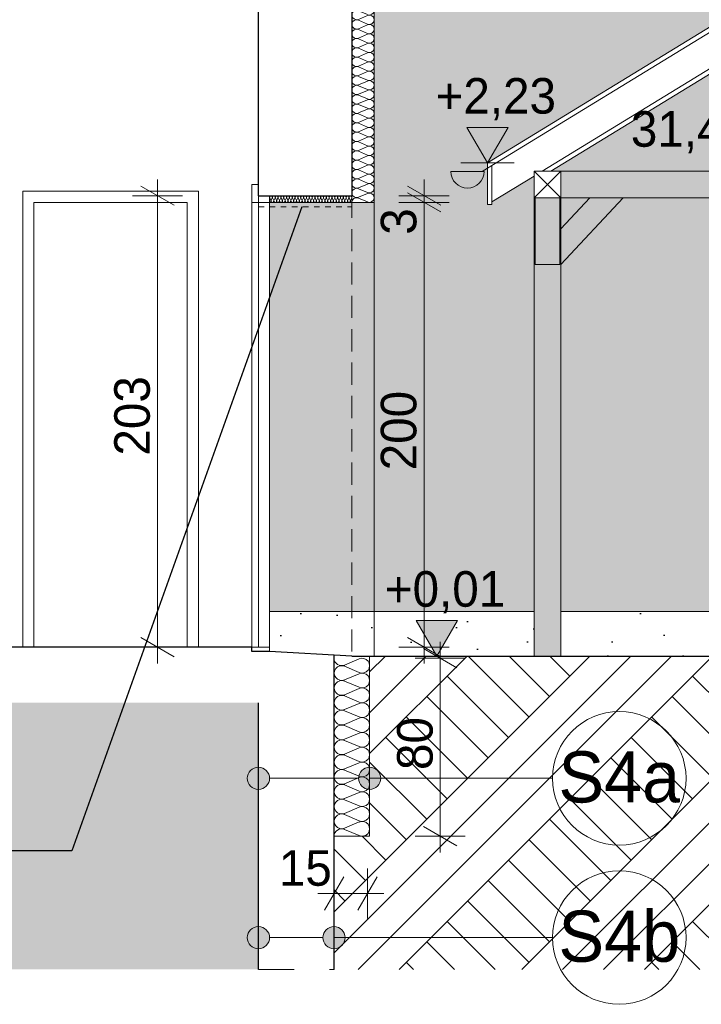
# Model space of a CAD drawing. Extents: x -547885 to -186295, y -25370 to 156194.
# Tile 14 of 256: x -529473 to -526408, y -13885 to -9458. Entities that reach past the tile are written whole.
import ezdxf

# ---------------------------------------------------------------- set-up
doc = ezdxf.new("R2010")
doc.units = 0
doc.header["$MEASUREMENT"] = 0
for name, pattern in [('Hidden Line', [50, 25, -25]), ('Krawędzie ukryte', [150, 100, -50]), ('Przerywana', [320, 160, -160])]:
    doc.linetypes.add(name, pattern=pattern)
for name, color, linetype, lineweight in [('Arch drzwi_Nr_Pióra__10', 134, 'Continuous', 18), ('Arch ocieplenie_Nr_Pióra__100', 2, 'Continuous', 13), ('Arch opisy_Nr_Pióra__1', 7, 'Continuous', 25), ('Arch opisy_Nr_Pióra__21', 7, 'Continuous', 9), ('Arch stropy_Nr_Pióra__1', 7, 'Continuous', 25), ('Arch stropy_Nr_Pióra__21', 7, 'Continuous', 9), ('Arch wykończenie_Nr_Pióra__21', 7, 'Continuous', 9), ('arch wypelnienia_Nr_Pióra__1', 7, 'Continuous', 25), ('arch wypelnienia_Nr_Pióra__18', 9, 'Continuous', 15), ('arch wypelnienia_Nr_Pióra__21', 7, 'Continuous', 9), ('INWENT KONST. DREWNIANA_Nr_Pióra__21', 7, 'Continuous', 9), ('INWENT OPISY_Nr_Pióra__21', 7, 'Continuous', 9), ('INWENT RURY SPUSTOWE_Nr_Pióra__21', 7, 'Continuous', 9), ('INWENT WYMIARY_Nr_Pióra__21', 7, 'Continuous', 9), ('INWENT WYMIARY_Nr_Pióra__5', 7, 'Continuous', 13), ('INWENT.ŚCIANY_Nr_Pióra__1', 7, 'Continuous', 25), ('INWENT.ŚCIANY_Nr_Pióra__21', 7, 'Continuous', 9)]:
    doc.layers.add(name, color=color, linetype=linetype, lineweight=lineweight)
for name, color, linetype in [('Arch ocieplenie', 7, 'Continuous'), ('Arch opisy', 7, 'Continuous'), ('INWENT WYMIARY', 7, 'Continuous')]:
    doc.layers.add(name, color=color, linetype=linetype)
for name, color, linetype, lineweight, true_color in [('Arch ocieplenie_Nr_Pióra__9', 7, 'Continuous', 9, 0x3dad99), ('Arch wykończenie_Nr_Pióra__3', 7, 'Continuous', 18, 0xff6600), ('arch wypelnienia_Nr_Pióra__119', 7, 'Continuous', 13, 0xd9d1d0), ('arch wypelnienia_Nr_Pióra__2', 7, 'Continuous', 13, 0x7f7f7f), ('INWENT. DRZWI_Nr_Pióra__2', 7, 'Continuous', 13, 0x7f7f7f), ('INWENT.ŚCIANY_Nr_Pióra__2', 7, 'Continuous', 13, 0x7f7f7f)]:
    doc.layers.add(name, color=color, linetype=linetype, lineweight=lineweight, true_color=true_color)
doc.styles.add('GENERATED_STYLE_2', font='txt')
doc.styles.add('GENERATED_STYLE_7', font='txt')
doc.dimstyles.new('GENERATED_STYLE__12', dxfattribs={"dimtxt": 160.000002, "dimasz": 110.144928, "dimexe": 0.18, "dimexo": 40, "dimgap": 0.09, "dimtad": 1, "dimtih": 1, "dimtoh": 1, "dimdec": 0, "dimzin": 0, "dimdsep": 46, "dimtxsty": 'GENERATED_STYLE_2', "dimblk": 'ARROWHEAD_5', "dimblk1": 'ARROWHEAD_5', "dimblk2": 'ARROWHEAD_5', "dimcen": 0.09, "dimclrd": 7, "dimclre": 7, "dimclrt": 7, "dimazin": 0, "dimtfac": 1, "dimtdec": 4, "dimtmove": 2, "dimatfit": 3, "dimfxl": 0, "dimtolj": 1, "dimtzin": 0, "dimarcsym": 0})
doc.dimstyles.new('GENERATED_STYLE__14', dxfattribs={"dimtxt": 0.18, "dimasz": 182.4, "dimexe": 0.18, "dimexo": 0.0625, "dimgap": 0.09, "dimtad": 0, "dimtih": 1, "dimtoh": 1, "dimdec": 4, "dimzin": 0, "dimdsep": 46, "dimcen": 0.09, "dimadec": 0, "dimazin": 0, "dimtfac": 1, "dimtdec": 4, "dimtmove": 0, "dimatfit": 3, "dimldrblk": 'ARROWHEAD_5', "dimfxl": 0, "dimtolj": 1, "dimtzin": 0, "dimarcsym": 0})
doc.dimstyles.new('GENERATED_STYLE__5', dxfattribs={"dimtxt": 160.000002, "dimasz": 114, "dimexe": 0.18, "dimexo": 0, "dimgap": 0.09, "dimtad": 1, "dimtih": 1, "dimtoh": 1, "dimdec": 0, "dimlfac": 0.1, "dimzin": 0, "dimdsep": 46, "dimtxsty": 'GENERATED_STYLE_2', "dimblk": 'ARROWHEAD_2', "dimblk1": 'ARROWHEAD_2', "dimblk2": 'ARROWHEAD_2', "dimcen": 0.09, "dimclrd": 7, "dimclre": 7, "dimclrt": 7, "dimazin": 0, "dimtfac": 1, "dimtdec": 4, "dimtmove": 0, "dimatfit": 3, "dimfxl": 0, "dimtolj": 1, "dimtzin": 0, "dimarcsym": 0})
doc.dimstyles.new('GENERATED_STYLE__7', dxfattribs={"dimtxt": 160.000002, "dimasz": 114, "dimexe": 0.18, "dimexo": 0, "dimgap": 0.09, "dimtad": 1, "dimdec": 0, "dimlfac": 0.1, "dimzin": 0, "dimdsep": 46, "dimtxsty": 'GENERATED_STYLE_2', "dimblk": 'ARROWHEAD_2', "dimblk1": 'ARROWHEAD_2', "dimblk2": 'ARROWHEAD_2', "dimcen": 0.09, "dimclrd": 7, "dimclre": 7, "dimclrt": 7, "dimazin": 0, "dimtfac": 1, "dimtdec": 4, "dimtmove": 0, "dimatfit": 3, "dimfxl": 0, "dimtolj": 1, "dimtzin": 0, "dimarcsym": 0})
pattern_1 = [(45, (0, 600), (-190.91883, 190.91883), [0, -180, 0, -270]), (110, (600, 600), (253.71701, 92.34544), [0, -132, 0, -228])]

# ---------------------------------------------------------------- blocks, each defined once
blk = doc.blocks.new('Izolacja cieplna 14_182', base_point=(-527979.6, -8679.6))
at = {"layer": 'Arch ocieplenie_Nr_Pióra__9', "linetype": 'Continuous'}
for p, q in [((-527909.4, -8681.4), (-527949.8, -8698.9)), ((-527949.8, -8702.4), (-527909.4, -8720)), ((-527909.4, -8723.5), (-527949.8, -8741)), ((-527949.8, -8744.5), (-527909.4, -8762.1)), ((-527909.4, -8765.6), (-527949.8, -8783.1)), ((-527949.8, -8786.6), (-527909.4, -8804.2)), ((-527909.4, -8807.7), (-527949.8, -8825.2)), ((-527949.8, -8828.8), (-527909.4, -8846.3)), ((-527909.4, -8849.8), (-527949.8, -8867.3)), ((-527949.8, -8870.9), (-527909.4, -8888.4)), ((-527909.4, -8891.9), (-527949.8, -8909.4)), ((-527949.8, -8913), (-527909.4, -8930.5)), ((-527909.4, -8934), (-527949.8, -8951.5)), ((-527949.8, -8955.1), (-527909.4, -8972.6)), ((-527909.4, -8976.1), (-527949.8, -8993.6)), ((-527949.8, -8997.2), (-527909.4, -9014.7)), ((-527909.4, -9018.2), (-527949.8, -9035.7)), ((-527949.8, -9039.3), (-527909.4, -9056.8)), ((-527909.4, -9060.3), (-527949.8, -9077.8)), ((-527949.8, -9081.4), (-527909.4, -9098.9)), ((-527909.4, -9102.4), (-527949.8, -9120)), ((-527949.8, -9123.5), (-527909.4, -9141)), ((-527909.4, -9144.5), (-527949.8, -9162.1)), ((-527949.8, -9165.6), (-527909.4, -9183.1)), ((-527909.4, -9186.6), (-527949.8, -9204.2)), ((-527949.8, -9207.7), (-527909.4, -9225.2)), ((-527909.4, -9228.8), (-527949.8, -9246.3)), ((-527949.8, -9249.8), (-527909.4, -9267.3)), ((-527909.4, -9270.9), (-527949.8, -9288.4)), ((-527949.8, -9291.9), (-527909.4, -9309.4)), ((-527909.4, -9313), (-527949.8, -9330.5)), ((-527949.8, -9334), (-527909.4, -9351.5)), ((-527909.4, -9355.1), (-527949.8, -9372.6)), ((-527949.8, -9376.1), (-527909.4, -9393.6)), ((-527909.4, -9397.2), (-527949.8, -9414.7)), ((-527949.8, -9418.2), (-527909.4, -9435.7)), ((-527909.4, -9439.3), (-527949.8, -9456.8)), ((-527949.8, -9460.3), (-527909.4, -9477.8)), ((-527909.4, -9481.4), (-527949.8, -9498.9)), ((-527949.8, -9502.4), (-527909.4, -9520)), ((-527909.4, -9523.5), (-527949.8, -9541)), ((-527949.8, -9544.5), (-527909.4, -9562.1)), ((-527909.4, -9565.6), (-527949.8, -9583.1)), ((-527949.8, -9586.6), (-527909.4, -9604.2)), ((-527909.4, -9607.7), (-527949.8, -9625.2)), ((-527949.8, -9628.8), (-527909.4, -9646.3)), ((-527909.4, -9649.8), (-527949.8, -9667.3)), ((-527949.8, -9670.9), (-527909.4, -9688.4)), ((-527909.4, -9691.9), (-527949.8, -9709.4)), ((-527949.8, -9713), (-527909.4, -9730.5)), ((-527909.4, -9734), (-527949.8, -9751.5)), ((-527949.8, -9755.1), (-527909.4, -9772.6)), ((-527909.4, -9776.1), (-527949.8, -9793.6)), ((-527949.8, -9797.2), (-527909.4, -9814.7)), ((-527909.4, -9818.2), (-527949.8, -9835.7)), ((-527949.8, -9839.3), (-527909.4, -9856.8)), ((-527909.4, -9860.3), (-527949.8, -9877.8)), ((-527949.8, -9881.4), (-527909.4, -9898.9)), ((-527909.4, -9902.4), (-527949.8, -9920)), ((-527949.8, -9923.5), (-527909.4, -9941)), ((-527909.4, -9944.5), (-527949.8, -9962.1)), ((-527949.8, -9965.6), (-527909.4, -9983.1)), ((-527909.4, -9986.6), (-527949.8, -10004.2)), ((-527949.8, -10007.7), (-527909.4, -10025.2)), ((-527909.4, -10028.8), (-527949.8, -10046.3)), ((-527949.8, -10049.8), (-527909.4, -10067.3)), ((-527909.4, -10070.9), (-527949.8, -10088.4)), ((-527949.8, -10091.9), (-527909.4, -10109.4)), ((-527909.4, -10113), (-527949.8, -10130.5)), ((-527949.8, -10134), (-527909.4, -10151.5)), ((-527909.4, -10155.1), (-527949.8, -10172.6)), ((-527949.8, -10176.1), (-527909.4, -10193.6)), ((-527909.4, -10197.2), (-527949.8, -10214.7)), ((-527949.8, -10218.2), (-527909.4, -10235.7)), ((-527909.4, -10239.3), (-527949.8, -10256.8)), ((-527949.8, -10260.3), (-527909.4, -10277.8))]:
    blk.add_line(p, q, dxfattribs=at)
for centre, start_param, end_param in [((-527958.3, -8721.7), 1.158004, 5.125183), ((-527958.3, -8679.6), 3.141593, 5.125182), ((-527900.8, -8700.7), 4.299595, 8.266775), ((-527900.8, -8742.8), 4.299595, 8.266775), ((-527958.3, -8763.8), 1.158004, 5.125183), ((-527900.8, -8784.9), 4.299595, 8.266775), ((-527958.3, -8805.9), 1.158004, 5.125183), ((-527900.8, -8827), 4.299595, 8.266775), ((-527958.3, -8848), 1.158004, 5.125183), ((-527900.8, -8869.1), 4.299595, 8.266775), ((-527958.3, -8890.1), 1.158004, 5.125183), ((-527900.8, -8911.2), 4.299595, 8.266775), ((-527958.3, -8932.2), 1.158004, 5.125183), ((-527900.8, -8953.3), 4.299595, 8.266775), ((-527958.3, -8974.4), 1.158004, 5.125183), ((-527900.8, -8995.4), 4.299595, 8.266775), ((-527958.3, -9016.5), 1.158004, 5.125183), ((-527900.8, -9037.5), 4.299595, 8.266775), ((-527958.3, -9058.6), 1.158004, 5.125183), ((-527900.8, -9079.6), 4.299595, 8.266775), ((-527958.3, -9100.7), 1.158004, 5.125183), ((-527958.3, -9142.8), 1.158004, 5.125183), ((-527900.8, -9121.7), 4.299595, 8.266775), ((-527958.3, -9184.9), 1.158004, 5.125183), ((-527900.8, -9163.8), 4.299595, 8.266775), ((-527958.3, -9227), 1.158004, 5.125183), ((-527900.8, -9205.9), 4.299595, 8.266775), ((-527958.3, -9269.1), 1.158004, 5.125183), ((-527900.8, -9248), 4.299595, 8.266775), ((-527958.3, -9311.2), 1.158004, 5.125183), ((-527900.8, -9290.1), 4.299595, 8.266775), ((-527958.3, -9353.3), 1.158004, 5.125183), ((-527900.8, -9332.2), 4.299595, 8.266775), ((-527958.3, -9395.4), 1.158004, 5.125183), ((-527900.8, -9374.4), 4.299595, 8.266775), ((-527958.3, -9437.5), 1.158004, 5.125183), ((-527900.8, -9416.5), 4.299595, 8.266775), ((-527958.3, -9479.6), 1.158004, 5.125183), ((-527900.8, -9458.6), 4.299595, 8.266775), ((-527958.3, -9521.7), 1.158004, 5.125183), ((-527900.8, -9500.7), 4.299595, 8.266775), ((-527958.3, -9563.8), 1.158004, 5.125183), ((-527900.8, -9542.8), 4.299595, 8.266775), ((-527900.8, -9584.9), 4.299595, 8.266775), ((-527958.3, -9605.9), 1.158004, 5.125183), ((-527900.8, -9627), 4.299595, 8.266775), ((-527958.3, -9648), 1.158004, 5.125183), ((-527900.8, -9669.1), 4.299595, 8.266775), ((-527958.3, -9690.1), 1.158004, 5.125183), ((-527900.8, -9711.2), 4.299595, 8.266775), ((-527958.3, -9732.2), 1.158004, 5.125183), ((-527900.8, -9753.3), 4.299595, 8.266775), ((-527958.3, -9774.4), 1.158004, 5.125183), ((-527900.8, -9795.4), 4.299595, 8.266775), ((-527958.3, -9816.5), 1.158004, 5.125183), ((-527900.8, -9837.5), 4.299595, 8.266775), ((-527958.3, -9858.6), 1.158004, 5.125183), ((-527900.8, -9879.6), 4.299595, 8.266775), ((-527958.3, -9900.7), 1.158004, 5.125183), ((-527900.8, -9921.7), 4.299595, 8.266775), ((-527958.3, -9942.8), 1.158004, 5.125183), ((-527900.8, -9963.8), 4.299595, 8.266775), ((-527958.3, -9984.9), 1.158004, 5.125183), ((-527958.3, -10027), 1.158004, 5.125183), ((-527900.8, -10005.9), 4.299595, 8.266775), ((-527958.3, -10069.1), 1.158004, 5.125183), ((-527900.8, -10048), 4.299595, 8.266775), ((-527958.3, -10111.2), 1.158004, 5.125183), ((-527900.8, -10090.1), 4.299595, 8.266775), ((-527958.3, -10153.3), 1.158004, 5.125183), ((-527900.8, -10132.2), 4.299595, 8.266775), ((-527958.3, -10195.4), 1.158004, 5.125183), ((-527900.8, -10174.4), 4.299595, 8.266775), ((-527958.3, -10237.5), 1.158004, 5.125183), ((-527900.8, -10216.5), 4.299595, 8.266775), ((-527958.3, -10279.6), 1.158004, 3.141593), ((-527900.8, -10258.6), 4.299595, 8.266775)]:
    blk.add_ellipse(centre, major_axis=(21.3, 0), ratio=0.989883, start_param=start_param, end_param=end_param, dxfattribs=at)
blk = doc.blocks.new('Izolacja cieplna 14_183', base_point=(-528349.6, -10279.6))
at = {"layer": 'Arch ocieplenie_Nr_Pióra__9', "linetype": 'Continuous'}
for p, q in [((-528349, -10258.6), (-528343.7, -10270.7)), ((-528342.6, -10270.7), (-528337.3, -10258.6)), ((-528336.3, -10258.6), (-528331, -10270.7)), ((-528329.9, -10270.7), (-528324.6, -10258.6)), ((-528323.5, -10258.6), (-528318.2, -10270.7)), ((-528317.1, -10270.7), (-528311.8, -10258.6)), ((-528310.7, -10258.6), (-528305.4, -10270.7)), ((-528304.4, -10270.7), (-528299.1, -10258.6)), ((-528298, -10258.6), (-528292.7, -10270.7)), ((-528291.6, -10270.7), (-528286.3, -10258.6)), ((-528285.2, -10258.6), (-528279.9, -10270.7)), ((-528278.8, -10270.7), (-528273.5, -10258.6)), ((-528272.5, -10258.6), (-528267.2, -10270.7)), ((-528266.1, -10270.7), (-528260.8, -10258.6)), ((-528259.7, -10258.6), (-528254.4, -10270.7)), ((-528253.3, -10270.7), (-528248, -10258.6)), ((-528246.9, -10258.6), (-528241.6, -10270.7)), ((-528240.6, -10270.7), (-528235.3, -10258.6)), ((-528234.2, -10258.6), (-528228.9, -10270.7)), ((-528227.8, -10270.7), (-528222.5, -10258.6)), ((-528221.4, -10258.6), (-528216.1, -10270.7)), ((-528215.1, -10270.7), (-528209.7, -10258.6)), ((-528208.7, -10258.6), (-528203.4, -10270.7)), ((-528202.3, -10270.7), (-528197, -10258.6)), ((-528195.9, -10258.6), (-528190.6, -10270.7)), ((-528189.5, -10270.7), (-528184.2, -10258.6)), ((-528183.2, -10258.6), (-528177.8, -10270.7)), ((-528176.8, -10270.7), (-528171.5, -10258.6)), ((-528170.4, -10258.6), (-528165.1, -10270.7)), ((-528164, -10270.7), (-528158.7, -10258.6)), ((-528157.6, -10258.6), (-528152.3, -10270.7)), ((-528151.3, -10270.7), (-528146, -10258.6)), ((-528144.9, -10258.6), (-528139.6, -10270.7)), ((-528138.5, -10270.7), (-528133.2, -10258.6)), ((-528132.1, -10258.6), (-528126.8, -10270.7)), ((-528125.7, -10270.7), (-528120.4, -10258.6)), ((-528119.4, -10258.6), (-528114.1, -10270.7)), ((-528113, -10270.7), (-528107.7, -10258.6)), ((-528106.6, -10258.6), (-528101.3, -10270.7)), ((-528100.2, -10270.7), (-528094.9, -10258.6)), ((-528093.8, -10258.6), (-528088.5, -10270.7)), ((-528087.5, -10270.7), (-528082.2, -10258.6)), ((-528081.1, -10258.6), (-528075.8, -10270.7)), ((-528074.7, -10270.7), (-528069.4, -10258.6)), ((-528068.3, -10258.6), (-528063, -10270.7)), ((-528061.9, -10270.7), (-528056.6, -10258.6)), ((-528055.6, -10258.6), (-528050.3, -10270.7)), ((-528049.2, -10270.7), (-528043.9, -10258.6)), ((-528042.8, -10258.6), (-528037.5, -10270.7)), ((-528036.4, -10270.7), (-528031.1, -10258.6)), ((-528030.1, -10258.6), (-528024.7, -10270.7)), ((-528023.7, -10270.7), (-528018.4, -10258.6)), ((-528017.3, -10258.6), (-528012, -10270.7)), ((-528010.9, -10270.7), (-528005.6, -10258.6)), ((-528004.5, -10258.6), (-527999.2, -10270.7)), ((-527998.2, -10270.7), (-527992.8, -10258.6)), ((-527991.8, -10258.6), (-527986.5, -10270.7)), ((-527985.4, -10270.7), (-527980.1, -10258.6))]:
    blk.add_line(p, q, dxfattribs=at)
for centre, start_param, end_param in [((-528343.2, -10256), 4.299595, 8.266775), ((-528349.6, -10273.2), 3.141593, 5.125182), ((-528336.8, -10273.2), 1.158004, 5.125183), ((-528330.4, -10256), 4.299595, 8.266775), ((-528324, -10273.2), 1.158004, 5.125183), ((-528317.7, -10256), 4.299595, 8.266775), ((-528311.3, -10273.2), 1.158004, 5.125183), ((-528304.9, -10256), 4.299595, 8.266775), ((-528298.5, -10273.2), 1.158004, 5.125183), ((-528292.1, -10256), 4.299595, 8.266775), ((-528285.8, -10273.2), 1.158004, 5.125183), ((-528279.4, -10256), 4.299595, 8.266775), ((-528273, -10273.2), 1.158004, 5.125183), ((-528266.6, -10256), 4.299595, 8.266775), ((-528260.2, -10273.2), 1.158004, 5.125183), ((-528253.9, -10256), 4.299595, 8.266775), ((-528247.5, -10273.2), 1.158004, 5.125183), ((-528241.1, -10256), 4.299595, 8.266775), ((-528234.7, -10273.2), 1.158004, 5.125183), ((-528228.3, -10256), 4.299595, 8.266775), ((-528222, -10273.2), 1.158004, 5.125183), ((-528215.6, -10256), 4.299595, 8.266775), ((-528209.2, -10273.2), 1.158004, 5.125183), ((-528202.8, -10256), 4.299595, 8.266775), ((-528196.5, -10273.2), 1.158004, 5.125183), ((-528190.1, -10256), 4.299595, 8.266775), ((-528183.7, -10273.2), 1.158004, 5.125183), ((-528177.3, -10256), 4.299595, 8.266775), ((-528170.9, -10273.2), 1.158004, 5.125183), ((-528164.6, -10256), 4.299595, 8.266775), ((-528158.2, -10273.2), 1.158004, 5.125183), ((-528151.8, -10256), 4.299595, 8.266775), ((-528145.4, -10273.2), 1.158004, 5.125183), ((-528139, -10256), 4.299595, 8.266775), ((-528132.7, -10273.2), 1.158004, 5.125183), ((-528126.3, -10256), 4.299595, 8.266775), ((-528119.9, -10273.2), 1.158004, 5.125183), ((-528113.5, -10256), 4.299595, 8.266775), ((-528107.1, -10273.2), 1.158004, 5.125183), ((-528100.8, -10256), 4.299595, 8.266775), ((-528094.4, -10273.2), 1.158004, 5.125183), ((-528088, -10256), 4.299595, 8.266775), ((-528081.6, -10273.2), 1.158004, 5.125183), ((-528075.2, -10256), 4.299595, 8.266775), ((-528068.9, -10273.2), 1.158004, 5.125183), ((-528062.5, -10256), 4.299595, 8.266775), ((-528056.1, -10273.2), 1.158004, 5.125183), ((-528049.7, -10256), 4.299595, 8.266775), ((-528043.3, -10273.2), 1.158004, 5.125183), ((-528037, -10256), 4.299595, 8.266775), ((-528030.6, -10273.2), 1.158004, 5.125183), ((-528024.2, -10256), 4.299595, 8.266775), ((-528017.8, -10273.2), 1.158004, 5.125183), ((-528011.5, -10256), 4.299595, 8.266775), ((-528005.1, -10273.2), 1.158004, 5.125183), ((-527998.7, -10256), 4.299595, 8.266775), ((-527992.3, -10273.2), 1.158004, 5.125183), ((-527985.9, -10256), 4.299595, 8.266775), ((-527979.6, -10273.2), 1.158004, 3.141593)]:
    blk.add_ellipse(centre, major_axis=(0, 6.38), ratio=0.999847, start_param=start_param, end_param=end_param, dxfattribs=at)
blk = doc.blocks.new('Izolacja cieplna 14_186', base_point=(-528059.6, -13129.6))
at = {"layer": 'Arch ocieplenie_Nr_Pióra__100', "linetype": 'Continuous'}
for p, q in [((-528011.9, -12360.1), (-527947.2, -12332.4)), ((-527947.2, -12393.5), (-528011.9, -12365.7)), ((-528011.9, -12426.8), (-527947.2, -12399.1)), ((-527947.2, -12460.1), (-528011.9, -12432.4)), ((-528011.9, -12493.5), (-527947.2, -12465.7)), ((-527947.2, -12526.8), (-528011.9, -12499.1)), ((-528011.9, -12560.1), (-527947.2, -12532.4)), ((-527947.2, -12593.5), (-528011.9, -12565.7)), ((-528011.9, -12626.8), (-527947.2, -12599.1)), ((-527947.2, -12660.1), (-528011.9, -12632.4)), ((-528011.9, -12693.5), (-527947.2, -12665.7)), ((-527947.2, -12726.8), (-528011.9, -12699.1)), ((-528011.9, -12760.1), (-527947.2, -12732.4)), ((-527947.2, -12793.5), (-528011.9, -12765.7)), ((-528011.9, -12826.8), (-527947.2, -12799.1)), ((-527947.2, -12860.1), (-528011.9, -12832.4)), ((-528011.9, -12893.5), (-527947.2, -12865.7)), ((-527947.2, -12926.8), (-528011.9, -12899.1)), ((-528011.9, -12960.1), (-527947.2, -12932.4)), ((-527947.2, -12993.5), (-528011.9, -12965.7)), ((-528011.9, -13026.8), (-527947.2, -12999.1)), ((-527947.2, -13060.1), (-528011.9, -13032.4)), ((-528011.9, -13093.5), (-527947.2, -13065.7)), ((-527947.2, -13126.8), (-528011.9, -13099.1))]:
    blk.add_line(p, q, dxfattribs=at)
for centre, start_param, end_param in [((-528025.5, -12329.6), 6.283185, 8.266774), ((-527933.6, -12362.9), 1.158003, 5.125183), ((-528025.5, -12396.3), 4.299595, 8.266774), ((-527933.6, -12429.6), 1.158003, 5.125183), ((-528025.5, -12462.9), 4.299595, 8.266774), ((-527933.6, -12496.3), 1.158003, 5.125183), ((-528025.5, -12529.6), 4.299595, 8.266774), ((-527933.6, -12562.9), 1.158003, 5.125183), ((-528025.5, -12596.3), 4.299595, 8.266774), ((-527933.6, -12629.6), 1.158003, 5.125183), ((-528025.5, -12662.9), 4.299595, 8.266774), ((-527933.6, -12696.3), 1.158003, 5.125183), ((-528025.5, -12729.6), 4.299595, 8.266774), ((-527933.6, -12762.9), 1.158003, 5.125183), ((-528025.5, -12796.3), 4.299595, 8.266774), ((-527933.6, -12829.6), 1.158003, 5.125183), ((-528025.5, -12862.9), 4.299595, 8.266774), ((-527933.6, -12896.3), 1.158003, 5.125183), ((-528025.5, -12929.6), 4.299595, 8.266774), ((-527933.6, -12962.9), 1.158003, 5.125183), ((-528025.5, -12996.3), 4.299595, 8.266774), ((-527933.6, -13029.6), 1.158003, 5.125183), ((-528025.5, -13062.9), 4.299595, 8.266774), ((-527933.6, -13096.3), 1.158003, 5.125183), ((-528025.5, -13129.6), 4.299596, 6.283185)]:
    blk.add_ellipse(centre, major_axis=(-34, 0), ratio=0.979554, start_param=start_param, end_param=end_param, dxfattribs=at)
blk = doc.blocks.new('Wymiary_66', base_point=(-527369.6, -10102.4))
at = {"layer": 'INWENT WYMIARY_Nr_Pióra__21', "linetype": 'Continuous'}
blk.add_hatch(color=256, dxfattribs=at).paths.add_polyline_path([(-527369.6, -10102.4), (-527462.4, -9942.4), (-527276.8, -9942.4)], flags=0)
for p, q in [((-527369.6, -10102.4), (-527462.4, -9942.4)), ((-527462.4, -9942.4), (-527276.8, -9942.4)), ((-527276.8, -9942.4), (-527369.6, -10102.4)), ((-527369.6, -10102.4), (-527489.6, -10102.4)), ((-527369.6, -10102.4), (-527249.6, -10102.4))]:
    blk.add_line(p, q, dxfattribs=at)
at = {"layer": 'INWENT WYMIARY_Nr_Pióra__21', "insert": (-527603, -9910.4), "char_height": 160, "attachment_point": 7, "style": 'GENERATED_STYLE_2'}
blk.add_mtext('{+2,23}', dxfattribs=at)
blk = doc.blocks.new('Wymiary_71', base_point=(-527598, -12319.6))
at = {"layer": 'INWENT WYMIARY_Nr_Pióra__21', "linetype": 'Continuous'}
blk.add_hatch(color=256, dxfattribs=at).paths.add_polyline_path([(-527598, -12319.6), (-527690.8, -12159.6), (-527505.2, -12159.6)], flags=0)
for p, q in [((-527598, -12319.6), (-527690.8, -12159.6)), ((-527690.8, -12159.6), (-527505.2, -12159.6)), ((-527505.2, -12159.6), (-527598, -12319.6)), ((-527598, -12319.6), (-527718, -12319.6)), ((-527598, -12319.6), (-527478, -12319.6))]:
    blk.add_line(p, q, dxfattribs=at)
at = {"layer": 'INWENT WYMIARY_Nr_Pióra__21', "insert": (-527831.4, -12127.6), "char_height": 160, "attachment_point": 7, "style": 'GENERATED_STYLE_2'}
blk.add_mtext('{+0,01}', dxfattribs=at)
blk = doc.blocks.new('*D518')
at = {"layer": 'INWENT WYMIARY_Nr_Pióra__21', "linetype": 'Continuous'}
for p, q in [((-527730.1, -10206.3), (-527580.1, -10292.9)), ((-527580.1, -10322.9), (-527730.1, -10236.3)), ((-527542.6, -10279.6), (-527767.6, -10279.6)), ((-527655.1, -12279.6), (-527655.1, -10279.6)), ((-527730.1, -12236.3), (-527580.1, -12322.9)), ((-527542.6, -12279.6), (-527767.6, -12279.6)), ((-527655.1, -12353), (-527655.1, -12279.6))]:
    blk.add_line(p, q, dxfattribs=at)
at = {"layer": 'INWENT WYMIARY_Nr_Pióra__21', "char_height": 160, "attachment_point": 7, "rotation": 90, "style": 'GENERATED_STYLE_2'}
for s, insert in [('{3}', (-527687.1, -10425.4)), ('{200}', (-527687.1, -11484.4))]:
    blk.add_mtext(s, dxfattribs=dict(at, insert=insert))
blk = doc.blocks.new('ARROWHEAD_2')
at = {"color": 0, "linetype": 'Continuous', "lineweight": 0}
for p, q in [((-0.378, -0.655), (0.378, 0.655)), ((0, 0), (-1, 0))]:
    blk.add_line(p, q, dxfattribs=at)
blk = doc.blocks.new('*D519')
at = {"layer": 'INWENT WYMIARY_Nr_Pióra__21', "linetype": 'Continuous'}
for p, q in [((-527655.1, -10249.6), (-527655.1, -10176.3)), ((-527730.1, -10206.3), (-527580.1, -10292.9)), ((-527542.6, -10249.6), (-527767.6, -10249.6)), ((-527580.1, -10322.9), (-527730.1, -10236.3)), ((-527655.1, -10279.6), (-527655.1, -10249.6)), ((-527542.6, -10279.6), (-527767.6, -10279.6))]:
    blk.add_line(p, q, dxfattribs=at)
at = {"layer": 'INWENT WYMIARY_Nr_Pióra__21', "char_height": 160, "attachment_point": 7, "rotation": 90, "style": 'GENERATED_STYLE_2'}
for s, insert in [('{3}', (-527687.1, -10425.4)), ('{200}', (-527687.1, -11484.4))]:
    blk.add_mtext(s, dxfattribs=dict(at, insert=insert))
blk = doc.blocks.new('*D536')
at = {"layer": 'INWENT WYMIARY_Nr_Pióra__21', "linetype": 'Continuous'}
for p, q in [((-528059.6, -13499.2), (-528059.6, -13274.2)), ((-527909.6, -13499.2), (-527909.6, -13274.2)), ((-528016.3, -13311.7), (-528102.9, -13461.7)), ((-527952.9, -13461.7), (-527866.2, -13311.7)), ((-528132.9, -13386.7), (-528059.6, -13386.7)), ((-528059.6, -13386.7), (-527909.6, -13386.7)), ((-527909.6, -13386.7), (-527836.2, -13386.7))]:
    blk.add_line(p, q, dxfattribs=at)
at = {"layer": 'INWENT WYMIARY_Nr_Pióra__21', "insert": (-528307.7, -13354.7), "char_height": 160, "attachment_point": 7, "style": 'GENERATED_STYLE_2'}
blk.add_mtext('{15}', dxfattribs=at)
blk = doc.blocks.new('*D537')
at = {"layer": 'INWENT WYMIARY_Nr_Pióra__21', "linetype": 'Continuous'}
for p, q in [((-527582.1, -12329.6), (-527582.1, -12256.3)), ((-527507.1, -12372.9), (-527657.1, -12286.3)), ((-527469.6, -12329.6), (-527694.6, -12329.6)), ((-527582.1, -13129.6), (-527582.1, -12329.6)), ((-527657.1, -13086.3), (-527507.1, -13172.9)), ((-527469.6, -13129.6), (-527694.6, -13129.6)), ((-527582.1, -13203), (-527582.1, -13129.6))]:
    blk.add_line(p, q, dxfattribs=at)
at = {"layer": 'INWENT WYMIARY_Nr_Pióra__21', "insert": (-527614.1, -12832), "char_height": 160, "attachment_point": 7, "rotation": 90, "style": 'GENERATED_STYLE_2'}
blk.add_mtext('{80}', dxfattribs=at)
blk = doc.blocks.new('*D646')
at = {"layer": 'INWENT WYMIARY_Nr_Pióra__21', "linetype": 'Continuous'}
for p, q in [((-528853.8, -10249.6), (-528853.8, -10176.3)), ((-528778.8, -10292.9), (-528928.8, -10206.3)), ((-528741.3, -10249.6), (-528966.3, -10249.6)), ((-528853.8, -12279.6), (-528853.8, -10249.6)), ((-528928.8, -12236.3), (-528778.8, -12322.9)), ((-528741.3, -12279.6), (-528966.3, -12279.6)), ((-528853.8, -12353), (-528853.8, -12279.6))]:
    blk.add_line(p, q, dxfattribs=at)
at = {"layer": 'INWENT WYMIARY_Nr_Pióra__21', "insert": (-528885.8, -11418.2), "char_height": 160, "attachment_point": 7, "rotation": 90, "style": 'GENERATED_STYLE_2'}
blk.add_mtext('{203}', dxfattribs=at)
blk = doc.blocks.new('*D902')
at = {"layer": 'INWENT WYMIARY_Nr_Pióra__5', "linetype": 'Continuous'}
for points in [[(-526227.1, -9614.9), (-526147.7, -9699.3), (-526200.6, -9727.7)], [(-526079.4, -10139.6), (-526115.6, -10029.5), (-526055.7, -10026.2)]]:
    blk.add_hatch(color=256, dxfattribs=at).paths.add_polyline_path(points, flags=0)
for p, q in [((-526227.1, -9614.9), (-526147.7, -9699.3)), ((-526227.1, -9614.9), (-526200.6, -9727.7)), ((-526147.7, -9699.3), (-526200.6, -9727.7)), ((-526115.6, -10029.5), (-526055.7, -10026.2)), ((-526079.4, -10139.6), (-526115.6, -10029.5)), ((-526079.4, -10139.6), (-526055.7, -10026.2))]:
    blk.add_line(p, q, dxfattribs=at)
blk.add_arc((-527085.3, -10139.6), 1005.9, 6.3806, 25.0626, dxfattribs=at)
at = {"layer": 'INWENT WYMIARY_Nr_Pióra__21', "insert": (-526725, -10059.3), "char_height": 160, "attachment_point": 7, "style": 'GENERATED_STYLE_2'}
blk.add_mtext('{31,44°}', dxfattribs=at)
blk = doc.blocks.new('ARROWHEAD_5')
at = {"color": 0, "linetype": 'Continuous', "lineweight": 0}
blk.add_line((0, 0), (-1, 0), dxfattribs=at)
blk.add_solid([(-1, 0.2679), (0, 0), (-1, -0.2679), (-1, 0.2679)], dxfattribs=at)
blk = doc.blocks.new('Linia_107', base_point=(-528399.6, -12869.4))
at = {"layer": 'Arch opisy_Nr_Pióra__21', "linetype": 'Continuous'}
for points in [[(-528349.6, -12869.4), (-528353.4, -12850.3), (-528364.2, -12834.1), (-528380.4, -12823.2), (-528399.6, -12819.4), (-528418.7, -12823.2), (-528434.9, -12834.1), (-528445.7, -12850.3), (-528449.6, -12869.4), (-528445.7, -12888.6), (-528434.9, -12904.8), (-528418.7, -12915.6), (-528399.6, -12919.4), (-528380.4, -12915.6), (-528364.2, -12904.8), (-528353.4, -12888.6)], [(-527849.6, -12869.4), (-527853.4, -12850.3), (-527864.2, -12834.1), (-527880.4, -12823.2), (-527899.6, -12819.4), (-527918.7, -12823.2), (-527934.9, -12834.1), (-527945.7, -12850.3), (-527949.6, -12869.4), (-527945.7, -12888.6), (-527934.9, -12904.8), (-527918.7, -12915.6), (-527899.6, -12919.4), (-527880.4, -12915.6), (-527864.2, -12904.8), (-527853.4, -12888.6)]]:
    blk.add_hatch(color=256, dxfattribs=at).paths.add_polyline_path(points, flags=0)
blk.add_line((-528349.6, -12869.4), (-527949.6, -12869.4), dxfattribs=at)
for centre in [(-528399.6, -12869.4), (-527899.6, -12869.4)]:
    blk.add_circle(centre, 50, dxfattribs=at)
blk = doc.blocks.new('Linia_108', base_point=(-527899.6, -12869.4))
at = {"layer": 'Arch opisy_Nr_Pióra__21', "linetype": 'Continuous'}
blk.add_line((-527899.6, -12869.4), (-527077, -12869.4), dxfattribs=at)
blk.add_circle((-526777, -12869.4), 300, dxfattribs=at)
blk = doc.blocks.new('Linia_109', base_point=(-528399.6, -13585.5))
at = {"layer": 'Arch opisy_Nr_Pióra__21', "linetype": 'Continuous'}
for points in [[(-528349.6, -13585.5), (-528353.4, -13566.3), (-528364.2, -13550.1), (-528380.4, -13539.3), (-528399.6, -13535.5), (-528418.7, -13539.3), (-528434.9, -13550.1), (-528445.7, -13566.3), (-528449.6, -13585.5), (-528445.7, -13604.6), (-528434.9, -13620.8), (-528418.7, -13631.7), (-528399.6, -13635.5), (-528380.4, -13631.7), (-528364.2, -13620.8), (-528353.4, -13604.6)], [(-528009.6, -13585.5), (-528013.4, -13566.3), (-528024.2, -13550.1), (-528040.4, -13539.3), (-528059.6, -13535.5), (-528078.7, -13539.3), (-528094.9, -13550.1), (-528105.7, -13566.3), (-528109.6, -13585.5), (-528105.7, -13604.6), (-528094.9, -13620.8), (-528078.7, -13631.7), (-528059.6, -13635.5), (-528040.4, -13631.7), (-528024.2, -13620.8), (-528013.4, -13604.6)]]:
    blk.add_hatch(color=256, dxfattribs=at).paths.add_polyline_path(points, flags=0)
blk.add_line((-528349.6, -13585.5), (-528109.6, -13585.5), dxfattribs=at)
for centre in [(-528399.6, -13585.5), (-528059.6, -13585.5)]:
    blk.add_circle(centre, 50, dxfattribs=at)
blk = doc.blocks.new('Linia_110', base_point=(-528059.6, -13585.5))
at = {"layer": 'Arch opisy_Nr_Pióra__21', "linetype": 'Continuous'}
blk.add_line((-528059.6, -13585.5), (-527077, -13585.5), dxfattribs=at)
blk.add_circle((-526777, -13585.5), 300, dxfattribs=at)

msp = doc.modelspace()

# ---------------------------------------------------------------- hatches: boundary and pattern name
at = {"layer": 'arch wypelnienia_Nr_Pióra__1', "linetype": 'Continuous'}
h = msp.add_hatch(dxfattribs=at)
h.set_pattern_fill('Carpet', color=256, style=0, pattern_type=2)
h.set_pattern_definition(pattern_1)
h.paths.add_polyline_path([(-527979.6, -12119.6), (-528349.6, -12119.6), (-528349.6, -12299.6), (-527979.6, -12319.6), (-527879.6, -12319.6), (-527879.6, -12119.6)], flags=0)
h = msp.add_hatch(dxfattribs=at)
h.set_pattern_fill('Carpet', color=256, style=0, pattern_type=2)
h.set_pattern_definition(pattern_1)
h.paths.add_polyline_path([(-527879.6, -12119.6), (-527879.6, -12319.6), (-527159.6, -12319.6), (-527159.6, -12119.6)], flags=0)
h = msp.add_hatch(dxfattribs=at)
h.set_pattern_fill('Carpet', color=256, style=0, pattern_type=2)
h.set_pattern_definition(pattern_1)
h.paths.add_polyline_path([(-524279.6, -12119.6), (-527039.6, -12119.6), (-527039.6, -12319.6), (-524279.6, -12319.6)], flags=0)
at = {"layer": 'arch wypelnienia_Nr_Pióra__119', "linetype": 'Continuous', "lineweight": 0, "true_color": 0x363434}
for points in [[(-534729.6, -8637.9), (-531600.3, -8494.8), (-527849.6, -8323.3), (-527849.6, -8523.5), (-527879.6, -8524.9), (-527879.6, -10279.6), (-528349.6, -10279.6), (-528349.6, -12119.6), (-527159.6, -12119.6), (-527159.6, -10161.6), (-527349.6, -10277.7), (-527349.6, -10289.6), (-527369.6, -10289.6), (-527369.6, -10102.4), (-525659.6, -9056.9), (-523949.6, -10102.4), (-523949.6, -10289.6), (-523969.6, -10289.6), (-523969.6, -10277.7), (-524159.6, -10161.6), (-524159.6, -10259.6), (-524159.6, -12119.6), (-523469.6, -12119.6), (-523469.6, -7229.6), (-534729.6, -7229.6), (-534729.6, -7658.9)], [(-525989.6, -9469.6), (-527085.3, -10139.6), (-527039.6, -10139.6), (-526309.6, -10139.6), (-526309.6, -9759.6), (-524939.6, -9759.6), (-524939.6, -10139.6), (-524889.6, -10139.6), (-524279.6, -10139.6), (-524233.8, -10139.6), (-524855.3, -9759.6), (-525329.6, -9469.6)], [(-527039.6, -12119.6), (-524279.6, -12119.6), (-524279.6, -10559.6), (-524559.6, -10259.6), (-524939.6, -10259.6), (-524939.6, -10609.6), (-526309.6, -10609.6), (-526309.6, -10559.6), (-526309.6, -10259.6), (-526759.6, -10259.6), (-527039.6, -10559.6)], [(-526910, -10259.6), (-527039.6, -10259.6), (-527039.6, -10398.4)]]:
    msp.add_hatch(color=250, dxfattribs=at).paths.add_polyline_path(points, flags=0)
at = {"layer": 'arch wypelnienia_Nr_Pióra__18', "linetype": 'Continuous'}
msp.add_hatch(color=256, dxfattribs=at).paths.add_polyline_path([(-535179.6, -13728.8), (-528399.6, -13728.8), (-528399.6, -12529.6), (-535179.6, -12529.6)], flags=0)
at = {"layer": 'arch wypelnienia_Nr_Pióra__2', "linetype": 'Continuous', "lineweight": 0, "true_color": 0x3f3f3f}
msp.add_hatch(color=250, dxfattribs=at).paths.add_polyline_path([(-527159.6, -12319.6), (-527039.6, -12319.6), (-527039.6, -10559.6), (-526759.6, -10259.6), (-524559.6, -10259.6), (-524279.6, -10559.6), (-524279.6, -12319.6), (-524159.6, -12319.6), (-524159.6, -10259.6), (-524164.6, -10259.6), (-524274.6, -10259.6), (-524279.6, -10259.6), (-524279.6, -10398.4), (-524409.1, -10259.6), (-524279.6, -10259.6), (-524279.6, -10139.6), (-527039.6, -10139.6), (-527039.6, -10259.6), (-526910, -10259.6), (-527039.6, -10398.4), (-527039.6, -10259.6), (-527044.6, -10259.6), (-527154.6, -10259.6), (-527159.6, -10259.6)], flags=0)
at = {"layer": 'arch wypelnienia_Nr_Pióra__21', "linetype": 'Continuous'}
h = msp.add_hatch(dxfattribs=at)
h.set_pattern_fill('Earth', color=256, style=0, pattern_type=2)
h.set_pattern_definition([(45, (0, 0), (-275.77163, 275.77163), []), (45, (-91.9, 91.9), (-551.5433, 551.5433), []), (45, (-183.85, 183.85), (-551.5433, 551.5433), []), (135, (-275.77, 275.77), (91.923878, 91.923878), [389.99999, -389.99999])])
h.paths.add_polyline_path([(-528059.6, -13728.8), (-525825.1, -13728.8), (-525713.5, -13697.7), (-525433.6, -13212.9), (-524822.4, -12994), (-524003.7, -12927.7), (-523547.3, -12805.4), (-522604.2, -12752.6), (-522069.4, -12329.6), (-523529.6, -12329.6), (-523529.6, -12319.6), (-527899.6, -12319.6), (-527899.6, -12329.6), (-527899.6, -13129.6), (-528059.6, -13129.6)], flags=0)

# ---------------------------------------------------------------- linework, layer by layer
at = {"layer": 'Arch drzwi_Nr_Pióra__10', "linetype": 'Continuous'}
for p, q in [((-528399.6, -10199.6), (-528429.6, -10199.6)), ((-528429.6, -10279.6), (-528429.6, -10199.6)), ((-528349.6, -10249.6), (-528349.6, -10279.6)), ((-528349.6, -10279.6), (-528429.6, -10279.6)), ((-528429.6, -12299.6), (-528429.6, -10279.6)), ((-528399.6, -12279.6), (-528399.6, -10279.6)), ((-528349.6, -10279.6), (-528349.6, -12299.6)), ((-528429.6, -12279.6), (-528349.6, -12279.6)), ((-528349.6, -12299.6), (-528429.6, -12299.6))]:
    msp.add_line(p, q, dxfattribs=at)
at = {"layer": 'Arch stropy_Nr_Pióra__1', "linetype": 'Continuous'}
for p, q in [((-528429.6, -12279.6), (-535179.6, -12279.6)), ((-528429.6, -12299.6), (-528429.6, -12279.6)), ((-528349.6, -12299.6), (-528429.6, -12299.6)), ((-527979.6, -12319.6), (-528349.6, -12299.6)), ((-527979.6, -12319.6), (-523529.6, -12319.6))]:
    msp.add_line(p, q, dxfattribs=at)
at = {"layer": 'Arch stropy_Nr_Pióra__21', "linetype": 'Continuous'}
for p, q in [((-528349.6, -12119.6), (-527159.6, -12119.6)), ((-527039.6, -12119.6), (-524279.6, -12119.6))]:
    msp.add_line(p, q, dxfattribs=at)
at = {"layer": 'Arch wykończenie_Nr_Pióra__21', "linetype": 'Continuous'}
msp.add_line((-527879.6, -10279.6), (-527879.6, -12319.6), dxfattribs=at)
at = {"layer": 'Arch wykończenie_Nr_Pióra__3', "linetype": 'Continuous'}
for p, q in [((-527879.6, -8524.9), (-527879.6, -10279.6)), ((-528349.6, -10279.6), (-527879.6, -10279.6)), ((-527899.6, -12319.6), (-527899.6, -13129.6)), ((-527899.6, -13129.6), (-528059.6, -13129.6))]:
    msp.add_line(p, q, dxfattribs=at)
at = {"layer": 'INWENT KONST. DREWNIANA_Nr_Pióra__21', "linetype": 'Continuous'}
for p, q in [((-527369.6, -10102.4), (-525659.6, -9056.9)), ((-527369.6, -10125.9), (-525659.6, -9080.3)), ((-527123.7, -10139.6), (-525659.6, -9244.4)), ((-527085.3, -10139.6), (-525989.4, -9469.6)), ((-527369.6, -10102.4), (-527369.6, -10289.6)), ((-527349.6, -10113.6), (-527349.6, -10289.6)), ((-527349.6, -10277.7), (-527159.6, -10161.6)), ((-527159.6, -10259.6), (-527159.6, -10139.6)), ((-527159.6, -10139.6), (-527039.6, -10139.6)), ((-527039.6, -10259.6), (-527159.6, -10139.6)), ((-527159.6, -10259.6), (-527039.6, -10139.6)), ((-527039.6, -10139.6), (-527039.6, -10259.6)), ((-527039.6, -10139.6), (-524279.6, -10139.6)), ((-527039.6, -10259.6), (-527159.6, -10259.6)), ((-527159.6, -10259.6), (-527159.6, -12319.6)), ((-527154.6, -10559.6), (-527154.6, -10259.6)), ((-527044.6, -10559.6), (-527044.6, -10259.6)), ((-527039.6, -10259.6), (-527039.6, -12319.6)), ((-527039.6, -10259.6), (-524279.6, -10259.6)), ((-527039.6, -10559.6), (-526759.6, -10259.6)), ((-527039.6, -10398.4), (-526910, -10259.6)), ((-527349.6, -10289.6), (-527369.6, -10289.6)), ((-527044.6, -10559.6), (-527154.6, -10559.6))]:
    msp.add_line(p, q, dxfattribs=at)
at = {"layer": 'INWENT OPISY_Nr_Pióra__21', "linetype": 'Przerywana'}
msp.add_line((-528399.6, -13728.8), (-528059.6, -13728.8), dxfattribs=at)
at = {"layer": 'INWENT RURY SPUSTOWE_Nr_Pióra__21', "linetype": 'Continuous'}
for p, q in [((-527369.6, -10126.5), (-527393, -10140.9)), ((-527384.6, -10140.9), (-527534.6, -10140.9))]:
    msp.add_line(p, q, dxfattribs=at)
msp.add_arc((-527459.6, -10140.9), 75, 180, 0, dxfattribs=at)
at = {"layer": 'INWENT. DRZWI_Nr_Pióra__2', "linetype": 'Continuous'}
for p, q in [((-528719.6, -10279.6), (-529409.6, -10279.6)), ((-529409.6, -10279.6), (-529409.6, -12279.6)), ((-528719.6, -10279.6), (-528719.6, -12279.6))]:
    msp.add_line(p, q, dxfattribs=at)
at = {"layer": 'INWENT.ŚCIANY_Nr_Pióra__1', "linetype": 'Continuous'}
for p, q in [((-527979.6, -8680.1), (-527979.6, -10249.6)), ((-528399.6, -10249.6), (-528399.6, -8979.6)), ((-528399.6, -10249.6), (-527979.6, -10249.6)), ((-528059.6, -13728.8), (-528059.6, -12315.3)), ((-528399.6, -13728.8), (-528399.6, -12529.6))]:
    msp.add_line(p, q, dxfattribs=at)
at = {"layer": 'INWENT.ŚCIANY_Nr_Pióra__2', "linetype": 'Continuous'}
for p, q in [((-529459.6, -10229.6), (-529459.6, -12279.6)), ((-528669.6, -10229.6), (-529459.6, -10229.6)), ((-528669.6, -10229.6), (-528669.6, -12279.6))]:
    msp.add_line(p, q, dxfattribs=at)
at = {"layer": 'INWENT.ŚCIANY_Nr_Pióra__2', "linetype": 'Hidden Line'}
msp.add_line((-528399.6, -10299.6), (-527979.6, -10299.6), dxfattribs=at)
at = {"layer": 'INWENT.ŚCIANY_Nr_Pióra__21', "linetype": 'Krawędzie ukryte'}
for p, q in [((-528399.6, -12279.6), (-528399.6, -10249.6)), ((-527979.6, -10249.6), (-527979.6, -12309.6))]:
    msp.add_line(p, q, dxfattribs=at)

# ---------------------------------------------------------------- block references
at = {"layer": 'Arch ocieplenie', "color": 104, "linetype": 'Continuous', "lineweight": 13, "true_color": 0x029e21}
for name, p in [('Izolacja cieplna 14_182', (-527979.6, -8679.6)), ('Izolacja cieplna 14_183', (-528349.6, -10279.6)), ('Izolacja cieplna 14_186', (-528059.6, -13129.6))]:
    msp.add_blockref(name, p, dxfattribs=at)
at = {"layer": 'Arch opisy', "linetype": 'Continuous'}
for name, p in [('Linia_108', (-527899.6, -12869.4)), ('Linia_107', (-528399.6, -12869.4)), ('Linia_110', (-528059.6, -13585.5)), ('Linia_109', (-528399.6, -13585.5))]:
    msp.add_blockref(name, p, dxfattribs=at)
at = {"layer": 'INWENT WYMIARY', "linetype": 'Continuous'}
for name, p in [('Wymiary_66', (-527369.6, -10102.4)), ('Wymiary_71', (-527598, -12319.6))]:
    msp.add_blockref(name, p, dxfattribs=at)

# ---------------------------------------------------------------- texts
at = {"layer": 'Arch opisy_Nr_Pióra__1', "linetype": 'Continuous', "char_height": 230, "attachment_point": 2, "style": 'GENERATED_STYLE_7'}
for s, insert in [('{S4a}', (-526777, -12748)), ('{S4b}', (-526777, -13464.1))]:
    msp.add_mtext(s, dxfattribs=dict(at, insert=insert))

# ---------------------------------------------------------------- dimensions: what is measured, and where the dimension line sits
at = {"layer": 'INWENT WYMIARY', "linetype": 'Continuous'}
dim = msp.add_angular_dim_3p(base=(-526117.1, -9867.1), center=(-527085.3, -10139.6), p1=(-524279.6, -10139.6), p2=(-525989.4, -9469.6), dimstyle='GENERATED_STYLE__12', dxfattribs=at)
dim.commit()
dim.dimension.update_dxf_attribs({"geometry": '*D902', "text_midpoint": (-526407.6, -9979.3), "dimtype": 165})
for base, p1, p2, picture, middle in [((-528853.8, -12279.6), (-528547.6, -12279.6), (-528399.6, -10249.6), '*D646', (-528965.8, -11236.1)), ((-527655.1, -12279.6), (-528349.6, -10279.6), (-527979.6, -10249.6), '*D519', (-527767.1, -10364.7)), ((-527655.1, -12279.6), (-528349.6, -12279.6), (-528349.6, -10279.6), '*D518', (-527767.1, -11302.3)), ((-527582.1, -13129.6), (-527899.6, -13129.6), (-527899.6, -12329.6), '*D537', (-527694.1, -12710.6))]:
    dim = msp.add_linear_dim(base=base, p1=p1, p2=p2, angle=90, dimstyle='GENERATED_STYLE__7', dxfattribs=at)
    dim.commit()
    dim.dimension.update_dxf_attribs({"geometry": picture, "text_midpoint": middle})
dim = msp.add_linear_dim(base=(-528059.6, -13386.7), p1=(-528059.6, -13501.4), p2=(-527909.6, -13501.4), dimstyle='GENERATED_STYLE__5', dxfattribs=at)
dim.commit()
dim.dimension.update_dxf_attribs({"geometry": '*D536', "text_midpoint": (-528186.3, -13274.7)})

# ---------------------------------------------------------------- leaders
at = {"layer": 'INWENT OPISY_Nr_Pióra__21', "linetype": 'Continuous', "annotation_type": 0, "has_hookline": 1, "hookline_direction": 1, "text_width": 1808.6}
msp.add_leader([(-528204.1, -10299.6), (-529239.2, -13196.1), (-530485.3, -13196.1)], dimstyle='GENERATED_STYLE__14', dxfattribs=at)

doc.saveas('drawing.dxf')
